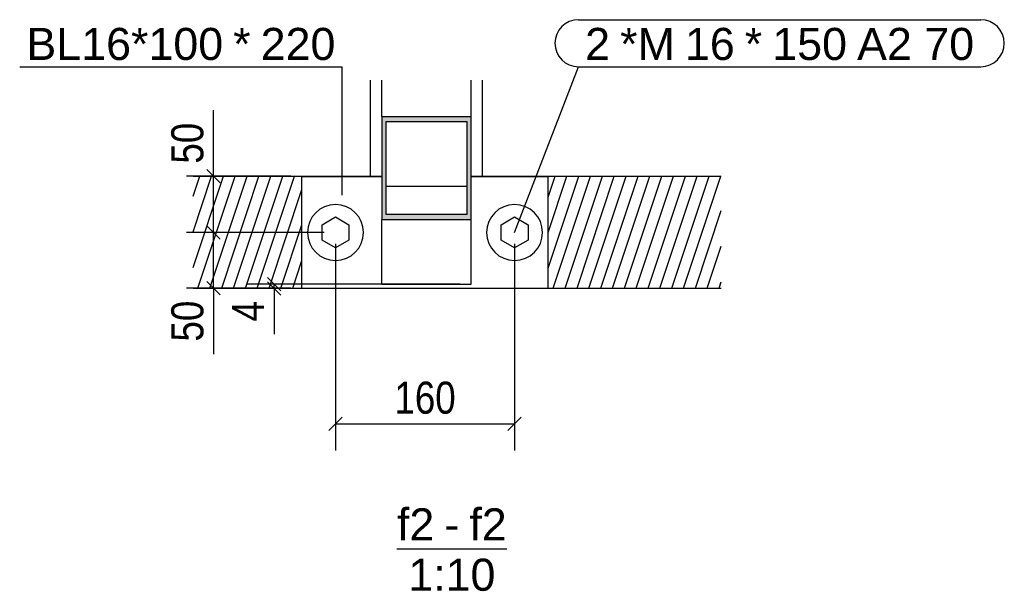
# Model space of a CAD drawing. Header units: millimetres. Extents: x 30 to 140409, y 21 to 10629.
# Tile 5 of 37: x 27637 to 28516, y 44 to 555. Entities that reach past the tile are written whole.
import ezdxf

# ---------------------------------------------------------------- set-up
doc = ezdxf.new("R2010")
doc.units = ezdxf.units.MM
doc.styles.add('Arial', font='ARIAL.TTF', dxfattribs={"height": 0.2})
doc.styles.add('Arial Narrow', font='ARIALN.TTF', dxfattribs={"height": 0.2})
pattern_1 = [(71.56505, (37616.628, -2035.836), (-11.90625, -3.96875), [])]

# ---------------------------------------------------------------- blocks, each defined once
blk = doc.blocks.new('Unknown-21 - 27871')
at = {"color": 5}
blk.add_line((27973.67, 82.5), (28071.73, 82.5), dxfattribs=at)
at = {"color": 5, "style": 'Arial'}
for s, height, p in [('f2', 28.652, (27973.67, 90)), ('f2', 28.652, (28038.36, 90)), ('-', 28.65, (28016.04, 90)), ('1:10', 28.652, (27983.76, 45))]:
    blk.add_text(s, height=height, dxfattribs=at).set_placement(p)
blk = doc.blocks.new('Part-27873 - 27871')
at = {"color": 7}
for p, q in [((27949.96, 415.42), (27949.96, 501.28)), ((28049.96, 415.42), (28049.96, 501.28)), ((27949.96, 415.42), (27960.07, 415.42)), ((28040.07, 415.42), (28049.96, 415.42))]:
    blk.add_line(p, q, dxfattribs=at)
blk = doc.blocks.new('Part-27872 - 27871')
h = blk.add_hatch()
h.set_pattern_fill('', color=96, scale=10, angle=45, style=0, pattern_type=0)
h.set_pattern_definition(pattern_1)
h.paths.add_polyline_path([(27888.77, 415.11), (27960.07, 415.11), (27960.07, 415.42), (27791.48, 415.42), (27791.48, 315.42), (27888.77, 315.42)])
h = blk.add_hatch()
h.set_pattern_fill('', color=96, scale=10, angle=45, style=0, pattern_type=0)
h.set_pattern_definition(pattern_1)
h.paths.add_polyline_path([(28263.46, 415.42), (28040.07, 415.42), (28040.07, 415.11), (28108.77, 415.11), (28108.77, 315.42), (28263.46, 315.42)])
at = {"color": 96}
for p, q in [((27791.48, 415.42), (27960.07, 415.42)), ((28040.07, 415.42), (28263.46, 415.42)), ((27791.48, 315.42), (27888.77, 315.42)), ((28108.77, 315.42), (28263.46, 315.42))]:
    blk.add_line(p, q, dxfattribs=at)
blk = doc.blocks.new('Part-27874 - 27871')
h = blk.add_hatch(color=6)
h.paths.add_polyline_path([(27960.07, 468.91), (27960.07, 376.63), (28040.07, 376.63), (28040.07, 468.91)])
h.paths.add_polyline_path([(28036.07, 381.24), (27964.07, 381.24), (27964.07, 464.3), (28036.07, 464.3)])
at = {"color": 7}
for p, q in [((27960.07, 468.91), (28040.07, 468.91)), ((27960.07, 468.91), (27960.07, 376.63)), ((28040.07, 376.63), (28040.07, 468.91)), ((27964.07, 464.3), (28036.07, 464.3)), ((27964.07, 381.24), (27964.07, 464.3)), ((28036.07, 464.3), (28036.07, 381.24)), ((27964.07, 406.64), (28036.07, 406.64)), ((28036.07, 381.24), (27964.07, 381.24)), ((27960.07, 318.97), (27960.07, 376.63)), ((27960.07, 376.63), (28040.07, 376.63)), ((28040.07, 318.97), (28040.07, 376.63)), ((27960.07, 318.97), (28040.07, 318.97))]:
    blk.add_line(p, q, dxfattribs=at)
blk = doc.blocks.new('Part-27875 - 27871')
at = {"color": 7}
for p, q in [((27960.07, 468.91), (27960.07, 501.28)), ((28040.07, 468.91), (28040.07, 501.28))]:
    blk.add_line(p, q, dxfattribs=at)
blk = doc.blocks.new('Part-27878 - 27871')
at = {"color": 7}
for p, q in [((27888.77, 415.11), (27960.07, 415.11)), ((27888.77, 315.11), (27888.77, 415.11)), ((28040.07, 415.11), (28108.77, 415.11)), ((28108.77, 315.11), (28108.77, 415.11)), ((28108.77, 315.11), (27888.77, 315.11))]:
    blk.add_line(p, q, dxfattribs=at)
blk = doc.blocks.new('Bolt-27879 - 27871')
at = {"color": 136}
for p, q in [((27906.77, 372.04), (27918.77, 378.97)), ((27918.77, 378.97), (27930.77, 372.04)), ((28066.77, 372.04), (28078.77, 378.97)), ((28078.77, 378.97), (28090.77, 372.04)), ((27906.77, 358.18), (27906.77, 372.04)), ((27930.77, 372.04), (27930.77, 358.18)), ((28066.77, 358.18), (28066.77, 372.04)), ((28090.77, 372.04), (28090.77, 358.18)), ((27918.77, 351.26), (27906.77, 358.18)), ((27930.77, 358.18), (27918.77, 351.26)), ((28078.77, 351.26), (28066.77, 358.18)), ((28090.77, 358.18), (28078.77, 351.26))]:
    blk.add_line(p, q, dxfattribs=at)
for centre, start, end in [((27918.77, 365.11), 90, 270), ((27918.77, 365.11), 270, 90), ((28078.77, 365.11), 90, 270), ((28078.77, 365.11), 270, 90)]:
    blk.add_arc(centre, 25, start, end, dxfattribs=at)
blk = doc.blocks.new('StraightDimension-27988 - 27871')
at = {"color": 174}
for p, q in [((27918.77, 355.11), (27918.77, 170.2)), ((28078.77, 355.11), (28078.77, 170.2)), ((27924.77, 200.2), (27912.77, 188.2)), ((27918.77, 194.2), (28078.77, 194.2)), ((28072.77, 188.2), (28084.77, 200.2))]:
    blk.add_line(p, q, dxfattribs=at)
at = {"color": 30, "style": 'Arial Narrow'}
blk.add_text('160', height=28.633, dxfattribs=at).set_placement((27971.41, 203.2))
blk = doc.blocks.new('StraightDimension-27999 - 27871')
at = {"color": 174}
for p, q in [((27809.67, 415.42), (27809.67, 474.39)), ((27809.67, 415.42), (27809.67, 474.39)), ((27878.77, 415.42), (27785.67, 415.42)), ((27815.67, 409.42), (27803.67, 421.42)), ((27809.67, 365.11), (27809.67, 415.42)), ((27803.67, 371.11), (27815.67, 359.11)), ((27908.77, 365.11), (27785.67, 365.11))]:
    blk.add_line(p, q, dxfattribs=at)
at = {"color": 30, "style": 'Arial Narrow'}
blk.add_text('50', height=28.633, rotation=90.00021, dxfattribs=at).set_placement((27800.67, 426.67))
blk = doc.blocks.new('StraightDimension-28000 - 27871')
at = {"color": 174}
for p, q in [((27815.67, 359.11), (27803.67, 371.11)), ((27908.77, 365.11), (27785.67, 365.11)), ((27809.67, 315.42), (27809.67, 365.11)), ((27803.67, 321.42), (27815.67, 309.42)), ((27878.77, 315.42), (27785.67, 315.42)), ((27809.67, 315.42), (27809.67, 256.44)), ((27809.67, 315.42), (27809.67, 256.44))]:
    blk.add_line(p, q, dxfattribs=at)
at = {"color": 30, "style": 'Arial Narrow'}
blk.add_text('50', height=28.633, rotation=90.00021, dxfattribs=at).set_placement((27800.67, 267.69))
blk = doc.blocks.new('StraightDimension-28032 - 27871')
at = {"color": 174}
for p, q in [((28030.07, 318.97), (27839.87, 318.97)), ((27857.87, 324.97), (27869.87, 312.97)), ((27869.87, 309.11), (27857.87, 321.11)), ((27863.87, 315.11), (27863.87, 318.97)), ((28030.07, 315.11), (27839.87, 315.11)), ((27863.87, 315.11), (27863.87, 274.37)), ((27863.87, 315.11), (27863.87, 274.37))]:
    blk.add_line(p, q, dxfattribs=at)
at = {"color": 30, "style": 'Arial Narrow'}
blk.add_text('4', height=28.63, rotation=90.00021, dxfattribs=at).set_placement((27854.87, 285.62))
blk = doc.blocks.new('Mark-27967 - 27871')
at = {"color": 136}
for p, q in [((28135.81, 555.27), (28495.35, 555.27)), ((28078.77, 365.11), (28135.81, 513.27)), ((28135.81, 513.27), (28495.35, 513.27))]:
    blk.add_line(p, q, dxfattribs=at)
for centre, start, end in [((28135.81, 534.27), 90, 270), ((28495.35, 534.27), 270, 90)]:
    blk.add_arc(centre, 21, start, end, dxfattribs=at)
at = {"color": 30, "style": 'Arial'}
for s, height, p in [('2', 28.65, (28141.81, 519.27)), ('*M', 28.652, (28173.06, 519.27)), ('16', 28.652, (28230.96, 519.27)), ('*', 28.65, (28284.46, 519.27)), ('150', 28.652, (28309.03, 519.27)), ('A2 70', 28.652, (28384.79, 519.27))]:
    blk.add_text(s, height=height, dxfattribs=at).set_placement(p)
blk = doc.blocks.new('Mark-27971 - 27871')
at = {"color": 136}
for p in [(27636.57, 513.27), (27924.66, 398.61)]:
    blk.add_line(p, (27924.66, 513.27), dxfattribs=at)
at = {"color": 30, "style": 'Arial'}
for s, height, p in [('BL16*100', 28.652, (27642.57, 519.27)), ('*', 28.65, (27827.34, 519.27)), ('220', 28.652, (27851.91, 519.27))]:
    blk.add_text(s, height=height, dxfattribs=at).set_placement(p)

msp = doc.modelspace()

# ---------------------------------------------------------------- block references
for name in ['Mark-27967 - 27871', 'Mark-27971 - 27871', 'Part-27873 - 27871', 'Part-27875 - 27871', 'StraightDimension-27999 - 27871', 'Part-27874 - 27871', 'Part-27872 - 27871', 'Part-27878 - 27871', 'Bolt-27879 - 27871', 'StraightDimension-28000 - 27871', 'StraightDimension-27988 - 27871', 'StraightDimension-28032 - 27871', 'Unknown-21 - 27871']:
    msp.add_blockref(name, (0, 0))

doc.saveas('drawing.dxf')
